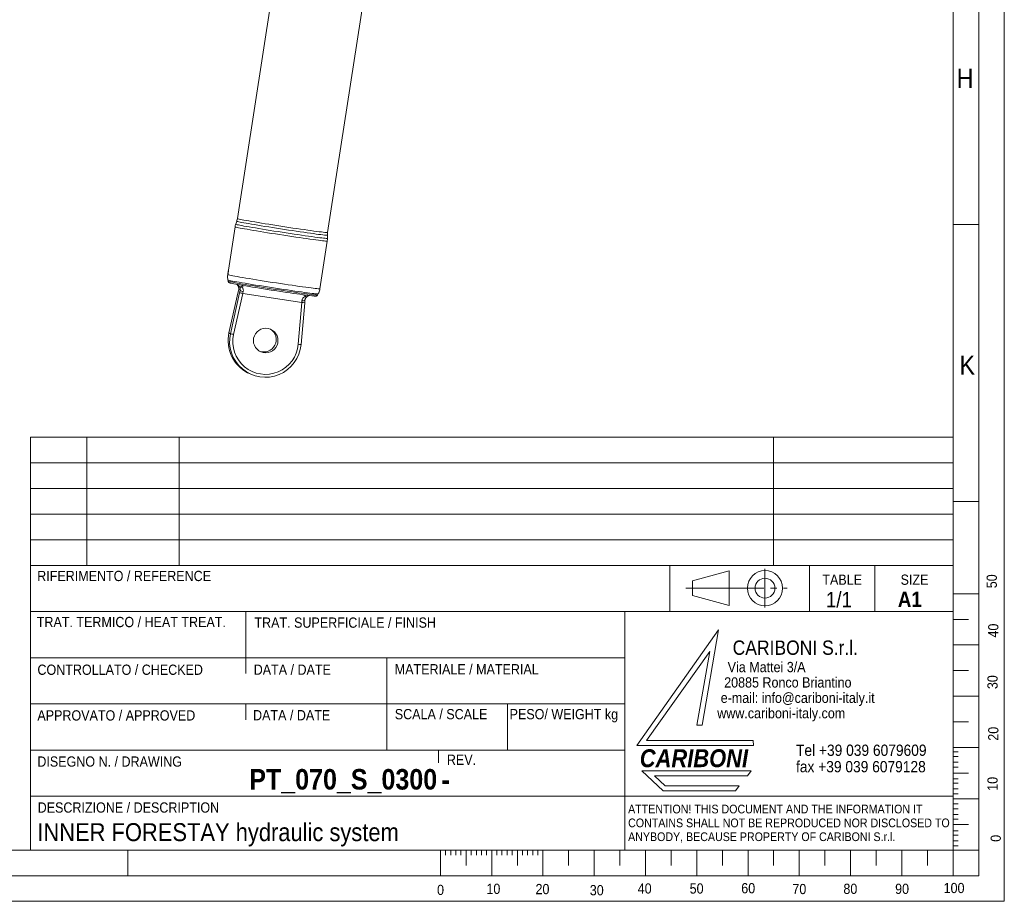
# Model space of a CAD drawing. Header units: millimetres. Extents: x 50 to 4155, y 50 to 2920.
# Tile 6 of 9: x 3195 to 4155, y 50 to 910. Entities that reach past the tile are written whole.
import ezdxf

# ---------------------------------------------------------------- set-up
doc = ezdxf.new("R2010")
doc.units = ezdxf.units.MM
doc.header["$LTSCALE"] = 5
doc.linetypes.add('SLD-Centro', pattern=[19.05, 15.24, -1.27, 1.27, -1.27])
doc.linetypes.add('SLD-Solido', pattern=[0])
doc.styles.add('SLDTEXTSTYLE1', font='GOTHIC.TTF', dxfattribs={"width": 0.913})
doc.styles.add('SLDTEXTSTYLE2', font='GOTHICB.TTF', dxfattribs={"width": 0.913})
doc.styles.add('SLDTEXTSTYLE3', font='GOTHICBI.TTF', dxfattribs={"width": 0.913})

# ---------------------------------------------------------------- blocks, each defined once
blk = doc.blocks.new('SW_NOTE_0')
at = {"color": 0, "linetype": 'Continuous', "lineweight": 0, "char_height": 10, "attachment_point": 1, "style": 'SLDTEXTSTYLE1'}
for s, insert in [('   Via Mattei 3/A', (0, 12.77)), ('  20885 Ronco Briantino', (0, -2.23)), (' e-mail: info@cariboni-italy.it', (0, -17.23)), ('www.cariboni-italy.com', (0, -32.23))]:
    blk.add_mtext(s, dxfattribs=dict(at, insert=insert))
blk = doc.blocks.new('SW_NOTE_1')
at = {"color": 0, "linetype": 'Continuous', "lineweight": 0, "char_height": 11, "attachment_point": 1, "style": 'SLDTEXTSTYLE1'}
for s, insert in [('Tel +39 039 6079609', (0, 14.05)), ('fax +39 039 6079128', (0, -1.95))]:
    blk.add_mtext(s, dxfattribs=dict(at, insert=insert))
blk = doc.blocks.new('SW_NOTE_2')
at = {"color": 0, "linetype": 'Continuous', "lineweight": 0, "char_height": 8.5, "attachment_point": 1, "style": 'SLDTEXTSTYLE1'}
for s, insert in [('ATTENTION! THIS DOCUMENT AND THE INFORMATION IT', (0, 10.86)), ('CONTAINS SHALL NOT BE REPRODUCED NOR DISCLOSED TO', (0, -2.64)), ('ANYBODY, BECAUSE PROPERTY OF CARIBONI S.r.l.', (0, -16.14))]:
    blk.add_mtext(s, dxfattribs=dict(at, insert=insert))

msp = doc.modelspace()

# ---------------------------------------------------------------- linework, layer by layer
at = {"color": 7, "linetype": 'SLD-Solido', "lineweight": 0}
for p, q in [((4155, 50), (4155, 2920)), ((4130, 75), (4130, 2895)), ((4105, 710), (4130, 710)), ((3205, 502.536), (3205, 100.036)), ((3205, 502.536), (4105, 502.536)), ((3260, 502.536), (3260, 377.495)), ((3350, 502.536), (3350, 377.495)), ((3930, 502.536), (3930, 377.495)), ((3205.017, 477.495), (4105.017, 477.495)), ((3205.017, 452.495), (4105.017, 452.495)), ((4105, 440), (4130, 440)), ((3205.017, 427.495), (4105.017, 427.495)), ((3205.017, 402.495), (4105.017, 402.495)), ((3828.758, 377.495), (3828.758, 332.536)), ((3965, 377.495), (3965, 332.536)), ((4028.681, 377.495), (4028.681, 332.536)), ((4104.971, 377.471), (4104.971, 99.971)), ((3886.558, 372.35), (3850.794, 362.721)), ((3886.558, 372.35), (3886.558, 338.475)), ((3850.794, 362.721), (3850.794, 348.104)), ((3850.794, 348.104), (3886.558, 338.475)), ((4105, 350), (4130, 350)), ((4105, 332.536), (3205, 332.536)), ((3415, 287.536), (3415, 332.536)), ((3785, 197.536), (3785, 332.536)), ((4105, 325), (4120, 325)), ((3796.396, 201.883), (3876.334, 314.625)), ((3876.334, 314.625), (3860.227, 221.754)), ((4105, 300), (4130, 300)), ((3867.631, 293.706), (3806.07, 206.883)), ((3867.631, 293.706), (3855.175, 221.883)), ((3785, 287.536), (3205, 287.536)), ((3415, 287.536), (3415, 272.042)), ((3552.715, 197.536), (3552.715, 287.536)), ((4105, 275), (4120, 275)), ((4105, 250), (4130, 250)), ((3785, 242.536), (3205, 242.536)), ((3415, 242.536), (3415, 227.136)), ((3670.542, 242.536), (3670.542, 197.536)), ((3855.175, 221.883), (3860.227, 221.754)), ((4105, 225), (4120, 225)), ((3910.227, 201.883), (3796.396, 201.883)), ((3806.07, 206.883), (3910.175, 206.883)), ((3910.175, 206.883), (3910.227, 201.883)), ((3603.076, 197.536), (3603.076, 185.043)), ((4105, 200), (4130, 200)), ((4105, 195.886), (4110, 195.886)), ((4105, 191.083), (4110, 191.083)), ((4105, 185.635), (4110, 185.635)), ((3908.098, 177.41), (3801.396, 177.41)), ((3801.396, 177.41), (3822.147, 157.828)), ((3908.098, 177.41), (3904.632, 172.298)), ((4105, 180.851), (4110, 180.851)), ((4105, 175), (4120, 175)), ((3813.898, 172.298), (3824.163, 162.611)), ((3904.632, 172.298), (3813.898, 172.298)), ((4105, 169.542), (4110, 169.542)), ((4105, 165.303), (4110, 165.303)), ((3822.147, 157.828), (3892.909, 157.828)), ((3824.163, 162.611), (3896.396, 162.611)), ((3896.396, 162.611), (3892.909, 157.828)), ((4105, 159.855), (4110, 159.855)), ((4105, 154.776), (4110, 154.776)), ((3785, 100.036), (3785, 152.536)), ((3785, 152.536), (4105, 152.536)), ((4105, 150), (4130, 150)), ((4105, 144.997), (4110, 144.997)), ((4105, 140.194), (4110, 140.194)), ((4105, 134.746), (4110, 134.746)), ((4105, 129.962), (4110, 129.962)), ((4105, 125), (4120, 125)), ((4105, 118.654), (4110, 118.654)), ((4105, 114.414), (4110, 114.414)), ((4105, 108.966), (4110, 108.966)), ((3300, 100), (3300, 75)), ((3605, 100), (3605, 75)), ((3610, 100), (3610, 95)), ((3615, 100), (3615, 95)), ((3620, 100), (3620, 95)), ((3625, 100), (3625, 95)), ((3630, 100), (3630, 85)), ((3635, 100), (3635, 95)), ((3640, 100), (3640, 95)), ((3645, 100), (3645, 95)), ((3650, 100), (3650, 95)), ((3655, 100), (3655, 75)), ((3660, 100), (3660, 95)), ((3665, 100), (3665, 95)), ((3670, 100), (3670, 95)), ((3675, 100), (3675, 95)), ((3680, 100), (3680, 85)), ((3685, 100), (3685, 95)), ((3690, 100), (3690, 95)), ((3695, 100), (3695, 95)), ((3700, 100), (3700, 95)), ((3705, 100), (3705, 75)), ((3730, 100), (3730, 85)), ((3755, 100), (3755, 75)), ((3780, 100), (3780, 85)), ((3805, 100), (3805, 75)), ((3830, 100), (3830, 85)), ((3855, 100), (3855, 75)), ((3880, 85), (3880, 100)), ((3905, 100), (3905, 75)), ((3930, 100), (3930, 85)), ((3955, 100), (3955, 75)), ((3980, 100), (3980, 85)), ((4005, 100), (4005, 75)), ((4030, 100), (4030, 85)), ((4055, 100), (4055, 75)), ((4080, 100), (4080, 85)), ((4105, 104.183), (4110, 104.183)), ((4105, 100), (4105, 75)), ((4130, 100), (4105, 100)), ((75, 75), (4130, 75)), ((50, 50), (4155, 50))]:
    msp.add_line(p, q, dxfattribs=at)
at = {"color": 7, "linetype": 'SLD-Solido', "lineweight": 15}
for p, q in [((4105, 100), (4105, 2870)), ((3459.044, 1054.028), (3406.907, 715.876)), ((3494.868, 702.314), (3547.005, 1040.466)), ((3406.286, 713.34), (3405.278, 710.373)), ((3404.655, 707.831), (3397.476, 661.271)), ((3487.414, 647.404), (3494.593, 693.964)), ((3494.764, 696.576), (3494.697, 699.709)), ((3397.589, 656.058), (3397.838, 654.807)), ((3407.634, 644.298), (3398.702, 604.342)), ((3407.639, 644.294), (3398.706, 604.338)), ((3400.105, 603.624), (3409.037, 643.58)), ((3407.639, 644.294), (3407.634, 644.298)), ((3408.163, 646.712), (3409.591, 645.982)), ((3412.122, 642.847), (3403.189, 602.891)), ((3469.722, 634.03), (3412.122, 642.847)), ((3466.206, 593.245), (3469.722, 634.03)), ((3485.122, 641.349), (3485.736, 642.467)), ((3469.034, 593.07), (3472.55, 633.855)), ((3472.545, 633.859), (3472.55, 633.855)), ((3398.706, 604.338), (3398.702, 604.342)), ((3398.706, 604.338), (3400.105, 603.624)), ((3416.896, 565.573), (3418.294, 564.859)), ((3205, 377.495), (4105, 377.495)), ((3205, 197.536), (3785, 197.536)), ((3785, 197.536), (3785, 152.536)), ((3785, 152.536), (3205, 152.536)), ((100, 100), (4105, 100)), ((3205, 100.036), (4105, 100.036))]:
    msp.add_line(p, q, dxfattribs=at)
at = {"color": 7, "linetype": 'SLD-Centro', "lineweight": 0}
for p, q in [((3921.521, 374.356), (3921.521, 336.469)), ((3844.235, 355.413), (3943.326, 355.413))]:
    msp.add_line(p, q, dxfattribs=at)
at = {"color": 8, "linetype": 'SLD-Solido', "lineweight": 15, "flags": 128}
for points in [[(3452.897, 705.293), (3448.986, 705.895), (3445.088, 706.502), (3441.231, 707.109), (3437.447, 707.711), (3433.765, 708.304), (3430.214, 708.884), (3426.822, 709.444), (3423.615, 709.982), (3420.618, 710.493), (3417.855, 710.972), (3415.348, 711.417), (3413.115, 711.824), (3411.175, 712.188), (3409.543, 712.509), (3408.231, 712.783), (3407.25, 713.008), (3406.607, 713.182), (3406.308, 713.303), (3406.286, 713.34)], [(3406.907, 715.876), (3406.909, 715.865), (3407.124, 715.756), (3407.691, 715.592), (3408.606, 715.377), (3409.862, 715.111), (3411.447, 714.796), (3413.35, 714.436), (3415.556, 714.032), (3418.046, 713.589), (3420.8, 713.109), (3423.797, 712.598), (3427.012, 712.058), (3430.419, 711.494), (3433.99, 710.911), (3437.698, 710.313), (3441.512, 709.706), (3445.402, 709.093), (3449.335, 708.481), (3453.281, 707.873), (3457.208, 707.276), (3461.084, 706.693), (3464.878, 706.129), (3468.56, 705.589), (3472.099, 705.078), (3475.467, 704.599), (3478.637, 704.156), (3481.584, 703.752), (3484.284, 703.392), (3486.715, 703.078), (3488.857, 702.812), (3490.694, 702.597), (3492.21, 702.434), (3493.393, 702.325), (3494.235, 702.27), (3494.727, 702.27), (3494.868, 702.314)], [(3452.071, 699.648), (3448.093, 700.261), (3444.127, 700.878), (3440.204, 701.495), (3436.355, 702.108), (3432.609, 702.711), (3428.997, 703.301), (3425.546, 703.871), (3422.284, 704.418), (3419.235, 704.937), (3416.425, 705.425), (3413.874, 705.878), (3411.603, 706.291), (3409.629, 706.663), (3407.969, 706.989), (3406.635, 707.267), (3405.637, 707.496), (3404.983, 707.673), (3404.679, 707.797), (3404.655, 707.831)], [(3405.278, 710.373), (3405.408, 710.281), (3405.885, 710.131), (3406.708, 709.929), (3407.869, 709.677), (3409.361, 709.376), (3411.17, 709.028), (3413.284, 708.637), (3415.685, 708.206), (3418.355, 707.738), (3421.273, 707.236), (3424.416, 706.705), (3427.759, 706.149), (3431.276, 705.571), (3434.94, 704.978), (3438.722, 704.372), (3442.593, 703.759), (3446.521, 703.144), (3450.477, 702.532), (3454.43, 701.927), (3458.348, 701.334), (3462.2, 700.758), (3465.958, 700.203), (3469.591, 699.674), (3473.07, 699.174), (3476.369, 698.708), (3479.462, 698.279), (3482.325, 697.891), (3484.935, 697.547), (3487.271, 697.249), (3489.316, 697), (3491.053, 696.801), (3492.47, 696.654), (3493.554, 696.561), (3494.297, 696.522), (3494.694, 696.538), (3494.764, 696.576)], [(3494.697, 699.709), (3494.694, 699.699), (3494.474, 699.657), (3493.91, 699.668), (3493.007, 699.734), (3491.77, 699.852), (3490.211, 700.023), (3488.341, 700.244), (3486.174, 700.515), (3483.728, 700.833), (3481.023, 701.195), (3478.078, 701.599), (3474.917, 702.041), (3471.565, 702.519), (3468.048, 703.027), (3464.394, 703.563), (3460.631, 704.123), (3456.789, 704.701), (3452.897, 705.293)], [(3494.593, 693.964), (3494.59, 693.957), (3494.366, 693.914), (3493.793, 693.926), (3492.874, 693.993), (3491.616, 694.113), (3490.03, 694.287), (3488.127, 694.512), (3485.923, 694.787), (3483.435, 695.111), (3480.683, 695.479), (3477.687, 695.89), (3474.472, 696.34), (3471.062, 696.826), (3467.484, 697.343), (3463.767, 697.889), (3459.939, 698.458), (3456.03, 699.046), (3452.071, 699.648)], [(3397.476, 661.271), (3397.5, 661.236), (3397.804, 661.113), (3398.458, 660.936), (3399.456, 660.707), (3400.79, 660.428), (3402.451, 660.102), (3404.424, 659.731), (3406.695, 659.317), (3409.246, 658.865), (3412.057, 658.377), (3415.105, 657.858), (3418.367, 657.311), (3421.818, 656.74), (3425.431, 656.151), (3429.176, 655.548), (3433.025, 654.935), (3436.948, 654.318), (3440.915, 653.7), (3444.893, 653.088)], [(3444.062, 648.043), (3440.108, 648.652), (3436.166, 649.266), (3432.268, 649.88), (3428.446, 650.488), (3424.73, 651.087), (3421.15, 651.672), (3417.736, 652.237), (3414.514, 652.778), (3411.511, 653.291), (3408.751, 653.771), (3406.256, 654.215), (3404.046, 654.62), (3402.138, 654.981), (3400.549, 655.296), (3399.291, 655.563), (3398.374, 655.779), (3397.806, 655.943), (3397.591, 656.053), (3397.589, 656.058)], [(3397.838, 654.807), (3397.839, 654.802), (3398.052, 654.693), (3398.615, 654.531), (3399.523, 654.317), (3400.769, 654.053), (3402.342, 653.741), (3404.231, 653.383), (3406.42, 652.982), (3408.891, 652.543), (3411.624, 652.067), (3414.597, 651.559), (3417.788, 651.023), (3421.168, 650.464), (3424.713, 649.885), (3428.392, 649.292), (3432.177, 648.689), (3436.037, 648.081), (3439.94, 647.474), (3443.856, 646.871)], [(3443.856, 646.871), (3447.753, 646.278), (3451.599, 645.699), (3455.364, 645.14), (3459.017, 644.604), (3462.529, 644.097), (3465.872, 643.621), (3469.018, 643.182), (3471.942, 642.782), (3474.621, 642.424), (3477.033, 642.112), (3479.159, 641.849), (3480.982, 641.635), (3482.486, 641.473), (3483.661, 641.365), (3484.496, 641.311), (3484.984, 641.311), (3485.122, 641.349)], [(3485.736, 642.467), (3485.597, 642.428), (3485.103, 642.428), (3484.26, 642.483), (3483.074, 642.592), (3481.555, 642.756), (3479.714, 642.971), (3477.567, 643.238), (3475.131, 643.553), (3472.425, 643.914), (3469.472, 644.318), (3466.295, 644.762), (3462.92, 645.242), (3459.373, 645.754), (3455.684, 646.295), (3451.882, 646.86), (3447.998, 647.444), (3444.062, 648.043)], [(3444.893, 653.088), (3448.851, 652.485), (3452.76, 651.897), (3456.588, 651.328), (3460.306, 650.783), (3463.883, 650.265), (3467.293, 649.78), (3470.508, 649.33), (3473.504, 648.919), (3476.256, 648.55), (3478.744, 648.227), (3480.948, 647.952), (3482.851, 647.727), (3484.437, 647.553), (3485.695, 647.432), (3486.614, 647.366), (3487.187, 647.354), (3487.411, 647.397), (3487.414, 647.404)]]:
    msp.add_lwpolyline(points, dxfattribs=at)
at = {"color": 7, "linetype": 'SLD-Solido', "lineweight": 15, "flags": 128}
for points in [[(3443.555, 645.622), (3439.751, 646.208), (3435.96, 646.798), (3432.213, 647.388), (3428.542, 647.973), (3424.975, 648.549), (3421.544, 649.109), (3418.277, 649.651), (3415.2, 650.169), (3412.339, 650.658), (3409.718, 651.116), (3407.359, 651.537), (3405.28, 651.92), (3403.5, 652.259), (3402.033, 652.554), (3400.892, 652.8), (3400.084, 652.997), (3399.898, 653.049)], [(3482.705, 640.292), (3482.595, 640.294), (3481.854, 640.336), (3480.777, 640.431), (3479.373, 640.579), (3477.653, 640.778), (3475.632, 641.027), (3473.326, 641.323), (3470.755, 641.665), (3467.939, 642.049), (3464.903, 642.473), (3461.671, 642.932), (3458.269, 643.423), (3454.727, 643.942), (3451.074, 644.485), (3447.339, 645.046), (3443.555, 645.622)], [(3472.773, 636.311), (3472.734, 636.169), (3472.58, 636.042), (3472.316, 635.936), (3471.953, 635.854), (3471.506, 635.8), (3470.992, 635.776), (3470.43, 635.783), (3469.843, 635.82)]]:
    msp.add_lwpolyline(points, dxfattribs=at)
at = {"color": 7, "linetype": 'SLD-Solido', "lineweight": 15}
msp.add_circle((3434.511, 596.926), 11.985, dxfattribs=at)
at = {"color": 7, "linetype": 'SLD-Solido', "lineweight": 0}
for radius in [17.152, 9.686]:
    msp.add_circle((3921.521, 355.413), radius, dxfattribs=at)
at = {"color": 7, "linetype": 'SLD-Solido', "lineweight": 15}
for centre, radius, start, end in [((3424.632, 702.332), 60.786, 255.134351, 258.123245), ((3412.856, 649.074), 4.497, 223.44883, 266.350259), ((3432.786, 597.824), 12.001, 247.659509, 58.245754), ((3432.805, 596.688), 34.947, 167.355627, 242.91866), ((3434.207, 595.994), 34.945, 167.388187, 355.206814), ((3415.699, 662.376), 60.786, 255.134351, 258.123245), ((3434.368, 595.917), 31.95, 167.391921, 355.20308)]:
    msp.add_arc(centre, radius, start, end, dxfattribs=at)
at = {"color": 8, "linetype": 'SLD-Solido', "lineweight": 15}
for centre in [(3472.949, 663.187), (3469.433, 622.401)]:
    msp.add_arc(centre, 29.334, 263.68516, 269.220655, dxfattribs=at)
at = {"color": 7, "linetype": 'SLD-Solido', "lineweight": 15}
for centre, major_axis, ratio, start_param, end_param in [((3407.047, 644.596), (2.396, 10.761), 0.058349, 4.6973049, 4.9232022), ((3409.629, 643.278), (2.396, 10.761), 0.058349, 1.3298149, 1.5557122), ((3412.552, 642.627), (1.942, 7.796), 0.0585905, 1.3313097, 1.557207), ((3470.153, 633.811), (0.479, 8.02), 0.0551145, 1.3207918, 1.5466891), ((3473.137, 633.557), (0.933, 10.985), 0.0558108, 1.3221349, 1.5480322)]:
    msp.add_ellipse(centre, major_axis=major_axis, ratio=ratio, start_param=start_param, end_param=end_param, dxfattribs=at)
for points, knots in [([(3406.89, 715.889), (3406.793, 715.264), (3406.66, 714.404), (3406.348, 713.594), (3406.263, 713.374)], [0, 0, 0, 0, 0.7271119, 1, 1, 1, 1]), ([(3405.311, 710.4), (3405.259, 710.27), (3404.93, 709.451), (3404.784, 708.577), (3404.66, 707.84)], [0, 0, 0, 0, 0.15831644, 1, 1, 1, 1]), ([(3494.711, 699.72), (3494.705, 699.797), (3494.639, 700.63), (3494.694, 701.509), (3494.866, 702.277), (3494.873, 702.305)], [0, 0, 0, 0, 0.0896736, 0.9664282, 1, 1, 1, 1]), ([(3494.571, 693.963), (3494.594, 694.068), (3494.77, 694.879), (3494.824, 695.78), (3494.757, 696.557), (3494.752, 696.616)], [0, 0, 0, 0, 0.1211404, 0.9340649, 1, 1, 1, 1]), ([(3398.145, 665.119), (3398.153, 665.096), (3398.168, 665.051), (3398.161, 664.764), (3398.128, 664.352), (3398.069, 663.844), (3397.989, 663.303), (3397.895, 662.789), (3397.801, 662.359), (3397.719, 662.062), (3397.663, 661.931), (3397.64, 661.98), (3397.653, 662.203), (3397.697, 662.576), (3397.765, 663.058), (3397.845, 663.594), (3397.929, 664.124), (3398.008, 664.589), (3398.075, 664.933), (3398.121, 665.104), (3398.139, 665.115), (3398.145, 665.119)], [0, 0, 0, 0, 0.0536661, 0.1073314, 0.1610176, 0.2147174, 0.2683945, 0.322048, 0.3757139, 0.4294087, 0.4831039, 0.5367704, 0.5904238, 0.6441002, 0.6977998, 0.7514866, 0.8051446, 0.8588027, 0.9124897, 0.9661892, 1, 1, 1, 1]), ([(3397.482, 661.283), (3397.478, 661.267), (3397.311, 660.545), (3397.285, 659.093), (3397.334, 657.344), (3397.557, 656.349), (3397.628, 656.034)], [0, 0, 0, 0, 0.0090322, 0.4214147, 0.8169274, 1, 1, 1, 1]), ([(3397.872, 654.783), (3397.88, 654.706), (3397.91, 654.423), (3398.155, 654.029), (3398.471, 653.674), (3398.766, 653.463), (3399.013, 653.329), (3399.269, 653.224), (3399.449, 653.159), (3399.612, 653.117), (3399.651, 653.106)], [0, 0, 0, 0, 0.0386969, 0.1410883, 0.2370873, 0.33649, 0.4589184, 0.6306047, 0.9100068, 1, 1, 1, 1]), ([(3407.428, 650.413), (3407.369, 650.518), (3407.252, 650.728), (3407.076, 650.984), (3406.796, 651.34), (3406.552, 651.603), (3406.395, 651.711), (3406.383, 651.72)], [0, 0, 0, 0, 0.17025408, 0.34138102, 0.49553691, 0.96080916, 1, 1, 1, 1]), ([(3406.841, 651.582), (3407.303, 651.349), (3408.056, 650.968), (3408.883, 649.914), (3409.203, 649.507)], [0, 0, 0, 0, 0.6140081, 1, 1, 1, 1]), ([(3407.428, 650.413), (3407.505, 650.286), (3407.66, 650.031), (3407.886, 649.554), (3408.054, 649.077), (3408.165, 648.61), (3408.223, 648.25), (3408.255, 647.884), (3408.258, 647.512), (3408.234, 647.121), (3408.186, 646.848), (3408.163, 646.712)], [0, 0, 0, 0, 0.13777467, 0.27617524, 0.46273912, 0.55744799, 0.65270197, 0.737558, 0.82304826, 0.91098356, 1, 1, 1, 1]), ([(3409.203, 649.507), (3409.321, 649.372), (3409.556, 649.102), (3410.096, 649.053), (3410.564, 649.238), (3410.86, 649.458), (3410.919, 649.502)], [0, 0, 0, 0, 0.2626738, 0.5237197, 0.9040147, 1, 1, 1, 1]), ([(3409.591, 645.982), (3409.62, 646.109), (3409.677, 646.365), (3409.725, 646.74), (3409.748, 647.106), (3409.745, 647.465), (3409.718, 647.811), (3409.654, 648.255), (3409.54, 648.706), (3409.376, 649.154), (3409.261, 649.389), (3409.203, 649.507)], [0, 0, 0, 0, 0.08445807, 0.16994058, 0.25823127, 0.34730131, 0.44022786, 0.53371642, 0.72382419, 0.86156858, 1, 1, 1, 1]), ([(3410.919, 649.502), (3411.146, 649.663), (3411.605, 649.988), (3412.419, 650.304), (3413.081, 650.467), (3413.503, 650.451), (3413.58, 650.449)], [0, 0, 0, 0, 0.2780989, 0.5609402, 0.9204468, 1, 1, 1, 1]), ([(3410.919, 649.502), (3411.375, 649.001), (3412.166, 648.133), (3412.722, 646.5), (3412.738, 645.312), (3412.601, 644.725), (3412.569, 644.587)], [0, 0, 0, 0, 0.4088515, 0.7086, 0.9315131, 1, 1, 1, 1]), ([(3485.702, 642.473), (3485.905, 642.838), (3486.441, 643.801), (3487.038, 645.457), (3487.276, 646.766), (3487.392, 647.4)], [0, 0, 0, 0, 0.2388694, 0.6313623, 1, 1, 1, 1]), ([(3469.843, 635.82), (3469.924, 636.288), (3470.027, 636.882), (3470.545, 637.913), (3471.482, 639.056), (3472.601, 639.631), (3473.247, 639.962)], [0, 0, 0, 0, 0.2298224, 0.2912512, 0.5910627, 1, 1, 1, 1]), ([(3471.499, 641.57), (3471.674, 641.486), (3472.027, 641.317), (3472.49, 640.955), (3472.907, 640.515), (3473.133, 640.147), (3473.247, 639.962)], [0, 0, 0, 0, 0.249681, 0.5041985, 0.7506608, 1, 1, 1, 1]), ([(3474.57, 639.502), (3474.514, 639.457), (3474.347, 639.322), (3474.13, 639.119), (3473.902, 638.875), (3473.715, 638.649), (3473.486, 638.333), (3473.305, 638.028), (3473.124, 637.655), (3472.991, 637.324), (3472.871, 636.906), (3472.805, 636.584), (3472.781, 636.38), (3472.773, 636.311)], [0, 0, 0, 0, 0.0688584, 0.2069284, 0.2761835, 0.3693413, 0.4628225, 0.6050714, 0.6527459, 0.7802481, 0.8669415, 0.955398, 1, 1, 1, 1]), ([(3473.247, 639.962), (3473.33, 639.829), (3473.5, 639.559), (3473.76, 639.345), (3473.999, 639.255), (3474.195, 639.26), (3474.388, 639.334), (3474.509, 639.445), (3474.57, 639.502)], [0, 0, 0, 0, 0.2251086, 0.4584155, 0.5995242, 0.7440933, 0.8700414, 1, 1, 1, 1]), ([(3474.57, 639.502), (3474.746, 639.671), (3475.242, 640.147), (3475.955, 640.569), (3476.546, 640.826), (3476.753, 640.873), (3476.804, 640.885)], [0, 0, 0, 0, 0.1891718, 0.5323825, 0.8832953, 1, 1, 1, 1]), ([(3482.997, 640.277), (3483.111, 640.274), (3483.301, 640.268), (3483.602, 640.3), (3483.962, 640.376), (3484.414, 640.582), (3484.843, 640.894), (3485.005, 641.2), (3485.062, 641.308)], [0, 0, 0, 0, 0.3237478, 0.5390756, 0.689509, 0.8094498, 0.9326296, 1, 1, 1, 1])]:
    msp.add_open_spline(points, degree=3, knots=knots, dxfattribs=at)

# ---------------------------------------------------------------- block references
at = {"color": 7, "linetype": 'Continuous', "lineweight": 0}
for name, p in [('SW_NOTE_0', (3874.965, 270.716)), ('SW_NOTE_1', (3951.813, 188.785)), ('SW_NOTE_2', (3788.061, 133.384))]:
    msp.add_blockref(name, p, dxfattribs=at)

# ---------------------------------------------------------------- texts
for s, insert, char_height, attachment_point, style in [('H', (4108.476, 862.039), 18.81, 1, 'SLDTEXTSTYLE1'), ('K', (4111.224, 582.323), 18.81, 1, 'SLDTEXTSTYLE1'), ('RIFERIMENTO / REFERENCE', (3211.624, 372.315), 10, 1, 'SLDTEXTSTYLE1'), ('TABLE', (3977.517, 368.684), 10, 1, 'SLDTEXTSTYLE1'), ('SIZE', (4053.819, 368.684), 10, 1, 'SLDTEXTSTYLE1'), ('1/1', (3980.929, 351.699), 15, 1, 'SLDTEXTSTYLE1'), ('A1', (4051.128, 352.041), 15, 1, 'SLDTEXTSTYLE2'), ('TRAT. TERMICO / HEAT TREAT.', (3211.218, 327.381), 10, 1, 'SLDTEXTSTYLE1'), ('TRAT. SUPERFICIALE / FINISH', (3423.543, 326.813), 10, 1, 'SLDTEXTSTYLE1'), ('CARIBONI S.r.l.', (3889.983, 304.372), 13.98305, 1, 'SLDTEXTSTYLE1'), ('CONTROLLATO / CHECKED', (3211.859, 280.867), 10, 1, 'SLDTEXTSTYLE1'), ('DATA / DATE', (3422.812, 280.944), 10, 1, 'SLDTEXTSTYLE1'), ('MATERIALE / MATERIAL', (3560.406, 281.344), 10, 1, 'SLDTEXTSTYLE1'), ('APPROVATO / APPROVED', (3211.796, 236.308), 10, 1, 'SLDTEXTSTYLE1'), ('DATA / DATE', (3422.194, 236.532), 10, 1, 'SLDTEXTSTYLE1'), ('SCALA / SCALE', (3560.462, 237.546), 10, 1, 'SLDTEXTSTYLE1'), ('PESO/ WEIGHT kg', (3672.458, 237.546), 10, 1, 'SLDTEXTSTYLE1'), ('DISEGNO N. / DRAWING', (3211.761, 191.302), 10, 1, 'SLDTEXTSTYLE1'), ('REV.', (3611.263, 193.044), 10, 1, 'SLDTEXTSTYLE1'), ('CARIBONI', (3799.4, 198.32), 17.5, 1, 'SLDTEXTSTYLE3'), ('PT_070_S_0300', (3601.771, 178.995), 20, 3, 'SLDTEXTSTYLE2'), ('- ', (3606.012, 178.696), 20, 1, 'SLDTEXTSTYLE2'), ('DESCRIZIONE / DESCRIPTION', (3212.076, 146.47), 10, 1, 'SLDTEXTSTYLE1'), ('INNER FORESTAY hydraulic system', (3211.747, 126.206), 17.5, 1, 'SLDTEXTSTYLE1'), ('10', (3649.827, 67.167), 10, 1, 'SLDTEXTSTYLE1'), ('40', (3797.419, 67.511), 10, 1, 'SLDTEXTSTYLE1'), ('50', (3848.065, 67.511), 10, 1, 'SLDTEXTSTYLE1'), ('60', (3898.405, 67.785), 10, 1, 'SLDTEXTSTYLE1'), ('80', (3998.032, 67.177), 10, 1, 'SLDTEXTSTYLE1'), ('90', (4048.492, 67.177), 10, 1, 'SLDTEXTSTYLE1'), ('100', (4095.798, 67.965), 10, 1, 'SLDTEXTSTYLE1'), ('0', (3601.679, 66.142), 10, 1, 'SLDTEXTSTYLE1'), ('20', (3697.704, 66.93), 10, 1, 'SLDTEXTSTYLE1'), ('30', (3750.649, 65.848), 10, 1, 'SLDTEXTSTYLE1'), ('70', (3948.262, 66.963), 10, 1, 'SLDTEXTSTYLE1')]:
    msp.add_mtext(s, dxfattribs=dict(at, insert=insert, char_height=char_height, attachment_point=attachment_point, style=style))
at = {"color": 7, "linetype": 'Continuous', "lineweight": 0, "char_height": 10, "attachment_point": 1, "rotation": 90, "style": 'SLDTEXTSTYLE1'}
for s, insert in [('50', (4137.742, 355.334)), ('40', (4139.244, 307.263)), ('30', (4138.493, 256.939)), ('20', (4139.244, 206.615)), ('10', (4138.493, 157.793)), ('0', (4141.637, 108.036))]:
    msp.add_mtext(s, dxfattribs=dict(at, insert=insert))

doc.saveas('drawing.dxf')
